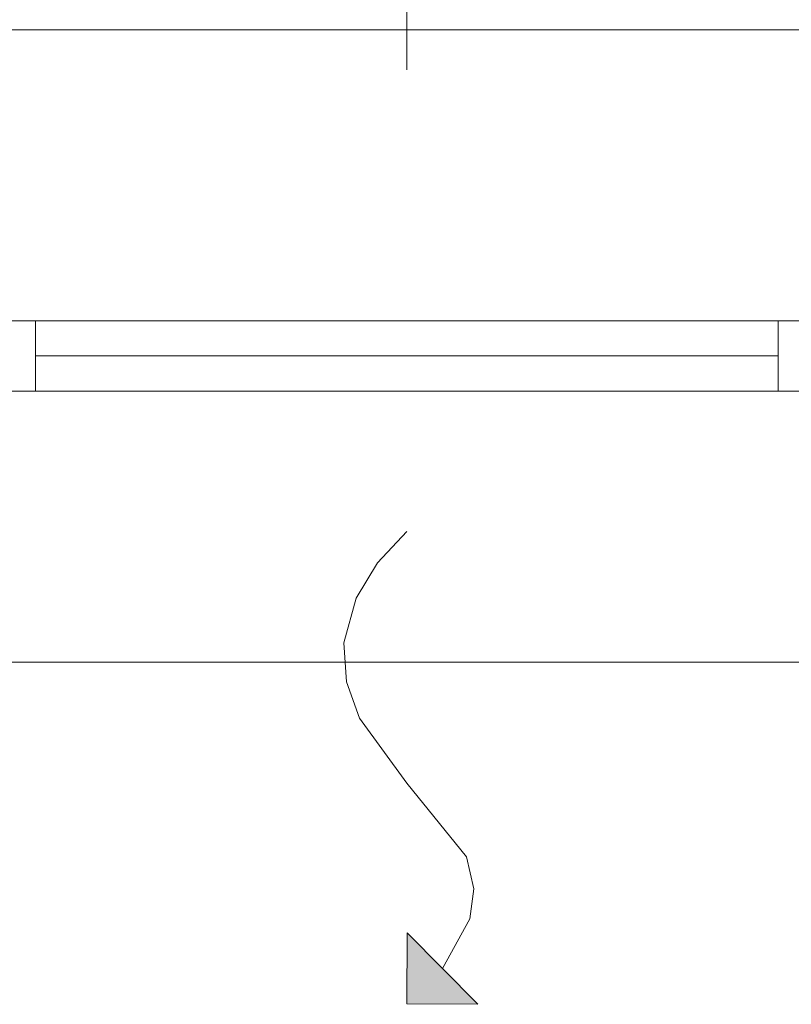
# Model space of a CAD drawing. Extents: x -613240 to -325500, y -25863 to 152403.
# Tile 163 of 254: x -428981 to -428212, y 72322 to 73303. Entities that reach past the tile are written whole.
import ezdxf

# ---------------------------------------------------------------- set-up
doc = ezdxf.new("R2010")
doc.units = 0
doc.header["$MEASUREMENT"] = 0
doc.layers.add('A-Okna', color=7, linetype='Continuous')
doc.layers.add('A-Okna_Nr_Pióra__9', color=7, linetype='Continuous', lineweight=13, true_color=0x3dad99)
doc.layers.add('INWENT. OKNA_Nr_Pióra__5', color=7, linetype='Continuous', lineweight=13)
doc.layers.add('INWENT.ŚCIANY_Nr_Pióra__21', color=7, linetype='Continuous', lineweight=9)

# ---------------------------------------------------------------- blocks, each defined once
blk = doc.blocks.new('Krzywa_18', base_point=(-428594.95, 72792.61))
at = {"layer": 'A-Okna_Nr_Pióra__9', "linetype": 'Continuous'}
blk.add_hatch(color=256, dxfattribs=at).paths.add_polyline_path([(-428594.95, 72322.02), (-428594.54, 72392.73), (-428524.24, 72321.62)], flags=0)
for p, q in [((-428594.95, 72322.02), (-428594.54, 72392.73)), ((-428594.54, 72392.73), (-428524.24, 72321.62)), ((-428594.95, 72322.02), (-428524.24, 72321.62))]:
    blk.add_line(p, q, dxfattribs=at)
at = {"layer": 'A-Okna_Nr_Pióra__9', "linetype": 'Continuous', "flags": 128}
blk.add_lwpolyline([(-428594.95, 72792.61), (-428624.11, 72761.46), (-428645.37, 72726.37), (-428657.57, 72681.72), (-428655.03, 72643.02), (-428642.09, 72606.54), (-428594.95, 72542.03), (-428535.34, 72468.69), (-428528.22, 72436.73), (-428532.23, 72406.85), (-428559.39, 72357.17)], dxfattribs=at)

msp = doc.modelspace()

# ---------------------------------------------------------------- linework, layer by layer
at = {"layer": 'INWENT. OKNA_Nr_Pióra__5', "linetype": 'Continuous'}
for p, q in [((-428594.95, 73252.61), (-428594.95, 74162.61)), ((-428154.95, 73002.61), (-429034.95, 73002.61)), ((-428964.95, 72932.61), (-428964.95, 73002.61)), ((-428224.95, 72932.61), (-428224.95, 73002.61)), ((-428224.95, 72967.61), (-428964.95, 72967.61)), ((-428154.95, 72932.61), (-429034.95, 72932.61))]:
    msp.add_line(p, q, dxfattribs=at)
at = {"layer": 'INWENT.ŚCIANY_Nr_Pióra__21', "linetype": 'Continuous'}
for p, q in [((-428994.95, 73292.61), (-428194.95, 73292.61)), ((-429034.95, 72662.61), (-428154.95, 72662.61))]:
    msp.add_line(p, q, dxfattribs=at)

# ---------------------------------------------------------------- block references
at = {"layer": 'A-Okna', "color": 135, "linetype": 'Continuous', "lineweight": 13, "true_color": 0x3dad99}
msp.add_blockref('Krzywa_18', (-428594.95, 72792.61), dxfattribs=at)

doc.saveas('drawing.dxf')
